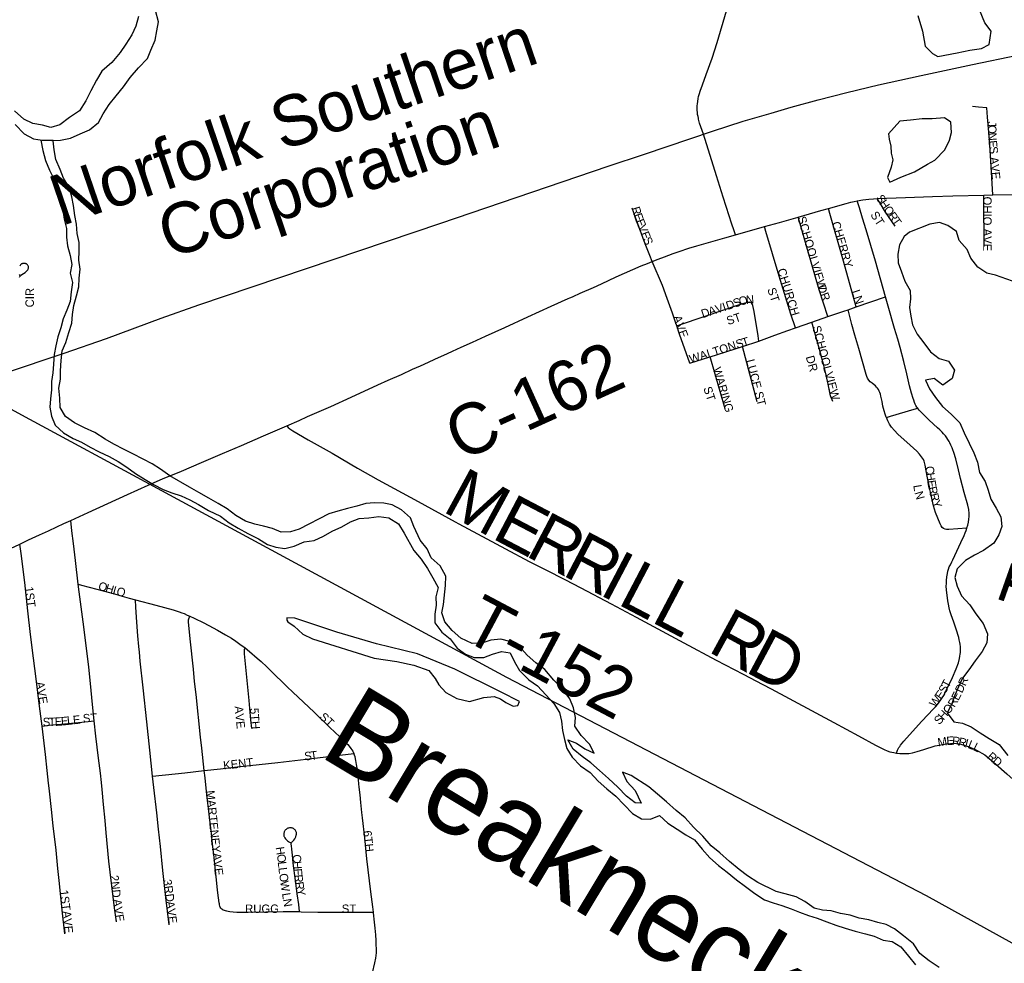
# Model space of a CAD drawing. Header units: feet. Extents: x 2113747 to 2516209, y 960708 to 1356798.
# Tile 77 of 206: x 2288369 to 2294195, y 1152063 to 1157646. Entities that reach past the tile are written whole.
import ezdxf

# ---------------------------------------------------------------- set-up
doc = ezdxf.new("R2010")
doc.units = ezdxf.units.FT
doc.header["$LTSCALE"] = 50
doc.header["$MEASUREMENT"] = 0
doc.linetypes.add('rr2', pattern=[0])
for name, color, linetype in [('0_Xref', 7, 'Continuous'), ('GM_X_City_Street', 251, 'Continuous'), ('GM_X_City_Street_Text', 251, 'Continuous'), ('GM_X_County_Road', 3, 'Continuous'), ('GM_X_County_Road_Text', 3, 'Continuous'), ('GM_X_Major_Lake', 5, 'Continuous'), ('GM_X_Major_River', 5, 'Continuous'), ('GM_X_Minor_Lake', 5, 'Continuous'), ('GM_X_Minor_River', 5, 'Continuous'), ('GM_X_Minor_River_Text', 5, 'Continuous'), ('GM_X_Rail_Line', 251, 'rr2'), ('GM_X_Rail_Line_Text', 251, 'Continuous'), ('GM_X_Township_Road', 4, 'Continuous'), ('GM_X_Township_Road_Text', 4, 'Continuous'), ('GM_X_Township_Subdivision', 4, 'Continuous'), ('GM_X_Township_Subdivision_Text', 4, 'Continuous')]:
    doc.layers.add(name, color=color, linetype=linetype)
doc.styles.add('Styledgn030', font='dgn030.shx')
doc.styles.add('Styledgn031', font='dgn031.shx')

# ---------------------------------------------------------------- blocks, each defined once
blk = doc.blocks.new('POR')
at = {"layer": 'GM_X_City_Street', "flags": 128}
for points in [[(2288368, 1156123.1), (2288370.2, 1156127.1), (2288372.2, 1156129.8), (2288374.3, 1156132.1), (2288381.6, 1156138.6), (2288400.8, 1156151.4), (2288411.1, 1156159.5), (2288414.7, 1156163.7), (2288417.1, 1156167.2), (2288418.7, 1156170.2), (2288419.7, 1156173.1), (2288420.3, 1156176), (2288420.8, 1156179.6), (2288420.1, 1156186.1), (2288419.1, 1156189.5), (2288417.8, 1156192.1), (2288415.9, 1156195.1), (2288414, 1156197.3), (2288411.2, 1156199.6), (2288408.7, 1156201.1), (2288405.7, 1156202.5), (2288402.6, 1156203.5), (2288397.3, 1156204.2), (2288392.8, 1156204.5), (2288389.4, 1156204.2), (2288386.3, 1156203.6), (2288383.1, 1156202.4), (2288380.3, 1156201.2), (2288377.6, 1156199.5), (2288375, 1156197.5), (2288372.7, 1156195.1), (2288370.8, 1156192.6), (2288368.8, 1156188.9)], [(2288366.4, 1156139.6), (2288369.8, 1156132.2)], [(2288369.4, 1154543.9), (2288420.4, 1154567.9)], [(2288103.7, 1154433.6), (2288133.4, 1154443.5), (2288213.2, 1154472.8), (2288288.1, 1154505.6), (2288369.4, 1154543.9)], [(2288465.5, 1153747), (2288449.8, 1153868), (2288433.3, 1154008.1), (2288417.5, 1154148), (2288398.8, 1154315.5), (2288378.4, 1154487.6), (2288369.4, 1154543.9)], [(2293556, 1153306.7), (2293563.4, 1153324.3), (2293567.1, 1153331.2), (2293571.3, 1153339), (2293575.7, 1153345.8), (2293580.8, 1153353.7), (2293600.2, 1153377.9), (2293633.6, 1153415.8), (2293706.9, 1153494.8), (2293776.5, 1153567.9), (2293787.3, 1153580.7), (2293799.5, 1153595.1), (2293809, 1153607.8), (2293818.8, 1153621.1), (2293825.6, 1153631.9), (2293836.1, 1153648.3), (2293842.6, 1153660.5), (2293851.4, 1153676.9), (2293887.9, 1153753.8), (2293909.4, 1153804.9), (2293922.7, 1153841.7), (2293929.6, 1153866.6), (2293932.1, 1153880.2), (2293934.3, 1153891.9), (2293935, 1153902.3), (2293935.8, 1153914.2), (2293935.4, 1153924.7), (2293934.9, 1153936.5), (2293933, 1153950.8), (2293931.5, 1153962), (2293928.1, 1153977.6), (2293925.4, 1153990.4), (2293910.8, 1154040.7), (2293896.9, 1154080.8), (2293880.3, 1154124.3), (2293872.8, 1154148.1), (2293868.1, 1154167.2), (2293864.4, 1154187.4), (2293860.9, 1154207.2), (2293852.7, 1154272.2), (2293851.6, 1154295.1), (2293852.4, 1154310.5)], [(2288486.5, 1153584.7), (2288465.5, 1153747)], [(2293556, 1153306.7), (2293577.3, 1153303.9), (2293596.3, 1153303.5), (2293612.6, 1153303.9), (2293629, 1153305.2), (2293651.1, 1153308.6), (2293679.1, 1153315.5), (2293719.2, 1153328.4), (2293785.9, 1153350.3), (2293852.2, 1153361.2), (2293900.4, 1153366), (2293937.3, 1153358.8), (2293986.3, 1153343.5), (2294030.5, 1153323.4), (2294080.3, 1153296.1), (2294143.7, 1153242.2), (2294208.8, 1153183.5), (2294285, 1153117.4)]]:
    blk.add_lwpolyline(points, dxfattribs=at)
at = {"layer": 'GM_X_County_Road', "flags": 128}
for points in [[(2292385.7, 1157058.3), (2292384.4, 1157063.2), (2292382.4, 1157074.2), (2292380.2, 1157086.2), (2292379, 1157098.4), (2292378, 1157109.5), (2292378.1, 1157123.2), (2292378.1, 1157136.2), (2292378.9, 1157148.8), (2292380.6, 1157162.8), (2292383.7, 1157179.6), (2292386.1, 1157192.3), (2292390.7, 1157208.8), (2292395, 1157224.2), (2292408.3, 1157261.5), (2292431.5, 1157321.6), (2292465.7, 1157418.9), (2292495, 1157511.7), (2292551.6, 1157699.8)], [(2292603.3, 1156374.3), (2292595.8, 1156396.5), (2292580.5, 1156442), (2292567.1, 1156485.1), (2292531.8, 1156596.7), (2292492, 1156721.8), (2292414.4, 1156968.9), (2292392.1, 1157034.3), (2292388.1, 1157049.4), (2292385.7, 1157058.3)], [(2293443.1, 1156587.8), (2293609.3, 1156594.7), (2293769.5, 1156600.9), (2293890.3, 1156604.8), (2294074, 1156607.9)], [(2294074, 1156607.9), (2294126.8, 1156609.4)], [(2294126.8, 1156609.4), (2294245.5, 1156612.7), (2294246, 1156612.7)], [(2293154.1, 1156530.1), (2293258.5, 1156559.1), (2293286.1, 1156566.1), (2293306.5, 1156570.8), (2293324.7, 1156575)], [(2293324.7, 1156575), (2293357.5, 1156580.8), (2293392.5, 1156584.7), (2293421.4, 1156587), (2293443.1, 1156587.8)], [(2292974.8, 1156478.5), (2293109.4, 1156517.4), (2293154.1, 1156530.1)], [(2292775.1, 1156421.8), (2292864.2, 1156446.4), (2292974.8, 1156478.5)], [(2292111.6, 1156216), (2292146.8, 1156230.1), (2292183.1, 1156243.9), (2292235.3, 1156263.2), (2292270.7, 1156275.6), (2292327.8, 1156293.9), (2292374.8, 1156308.6), (2292541.9, 1156356.5), (2292603.3, 1156374.3)], [(2292603.3, 1156374.3), (2292775.1, 1156421.8)], [(2289950, 1155242.5), (2290021.9, 1155275.5), (2290072.5, 1155297.7), (2290141.6, 1155327.8), (2290210.7, 1155357.6), (2290329.3, 1155413.1), (2290487, 1155485.5), (2290549.8, 1155513.3), (2290627.3, 1155547.9), (2290693.5, 1155577.9), (2290739.4, 1155598.9), (2290786.9, 1155620.2), (2290826.1, 1155637.4), (2290899.2, 1155671), (2290930.3, 1155685.3), (2290981.7, 1155709.2), (2291048.3, 1155739.3), (2291124.2, 1155773.4), (2291239.8, 1155824.4), (2291376.4, 1155888.5), (2291513.7, 1155951.4), (2291614.6, 1155996.8), (2291623.3, 1156000.6), (2291629, 1156002.9), (2291643.7, 1156009.3), (2291685.5, 1156027.6), (2291763.4, 1156061.2), (2291810.5, 1156083.9), (2291899, 1156125.2), (2292045.9, 1156189.2), (2292082.9, 1156204.6), (2292111.6, 1156216)], [(2288671.1, 1154683.4), (2288773.5, 1154730), (2289007.2, 1154837), (2289129.3, 1154892.1), (2289213.8, 1154929.2), (2289325.7, 1154975.2), (2289444.7, 1155025.4), (2289569.8, 1155079.7), (2289681.4, 1155127.1), (2289811.9, 1155183.2), (2289950, 1155242.5)], [(2288420.4, 1154567.9), (2288486.4, 1154598.8), (2288538.5, 1154622.7), (2288588.9, 1154645.8), (2288630.5, 1154664.8), (2288671.1, 1154683.4)]]:
    blk.add_lwpolyline(points, dxfattribs=at)
at = {"layer": 'GM_X_Major_Lake'}
blk.add_line((2293753.2, 1156437.5), (2293633.7, 1156388.5), dxfattribs=at)
at = {"layer": 'GM_X_Major_Lake', "flags": 128}
for points in [[(2294026.9, 1154130.8), (2294069.3, 1154073), (2294095.8, 1154013.1), (2294092.2, 1153959), (2294064.6, 1153908.8), (2294023.1, 1153852.4), (2293985.5, 1153800), (2293947.9, 1153749.6), (2293924.4, 1153699.4), (2293902.8, 1153649.2), (2293883.2, 1153598.9), (2293855.6, 1153544.7), (2293896, 1153490.9), (2293948, 1153483.3), (2293998.1, 1153461.7), (2294052.4, 1153426.1), (2294104.6, 1153392.4), (2294164.8, 1153356.9), (2294215.3, 1153293.2)], [(2294243.5, 1156098.9), (2294143.3, 1156134.2), (2294091.2, 1156145.8), (2294039, 1156181.4), (2293996.6, 1156235.1), (2293974.2, 1156287), (2293927.8, 1156340.7), (2293911.5, 1156392.7), (2293861.2, 1156428.3), (2293811.1, 1156445.9), (2293753.2, 1156437.5)], [(2293633.7, 1156388.5), (2293601.9, 1156364.2), (2293574.3, 1156313.9), (2293564.8, 1156259.8), (2293567.2, 1156207.8), (2293585.6, 1156153.8), (2293606, 1156099.9), (2293638.4, 1156044.1), (2293638.8, 1155994.1), (2293633.2, 1155943.9), (2293641.6, 1155891.9), (2293652, 1155840), (2293678.4, 1155786.1), (2293718.7, 1155734.4), (2293757.1, 1155680.6), (2293809.4, 1155640.9), (2293863.5, 1155625.4), (2293899.8, 1155573.6), (2293886.2, 1155523.4), (2293830.6, 1155484.9), (2293780.3, 1155522.6), (2293728.4, 1155514.1), (2293752.8, 1155462.3), (2293787.2, 1155410.5), (2293829.6, 1155356.8), (2293879.9, 1155313.1)], [(2293879.9, 1155313.1), (2293932.2, 1155261.4), (2293956.7, 1155201.5), (2293987.1, 1155141.7), (2294013.5, 1155083.8), (2294036, 1155027.9), (2294048.4, 1154968), (2294080.8, 1154914.1), (2294099.2, 1154862.2), (2294115.6, 1154810.3), (2294146, 1154756.5), (2294174.4, 1154704.6), (2294180.8, 1154648.6), (2294163.2, 1154598.4), (2294133.6, 1154548.1), (2294072, 1154505.6), (2294018.2, 1154477.1), (2293964.5, 1154446.7), (2293915, 1154396.2), (2293901.4, 1154346), (2293915.8, 1154294.1), (2293942.2, 1154238.2), (2293990.5, 1154184.5), (2294026.9, 1154130.8)]]:
    blk.add_lwpolyline(points, dxfattribs=at)
at = {"layer": 'GM_X_Major_River', "flags": 128}
for points in [[(2289071.5, 1157664.8), (2289056, 1157608.6), (2289032.4, 1157556.3), (2288996.8, 1157502), (2288963.3, 1157451.7), (2288913.8, 1157393.2), (2288854.2, 1157342.7), (2288822.6, 1157288.4), (2288789.2, 1157226), (2288759.7, 1157165.7), (2288722.1, 1157107.4), (2288664.5, 1157066.9), (2288606.9, 1157024.4), (2288553.1, 1157007.9)], [(2288341.1, 1157026.4), (2288395.5, 1156970.7), (2288449.7, 1156941.1), (2288501.7, 1156933.5), (2288555.6, 1156931.9), (2288609.6, 1156934.3), (2288669.5, 1156944.8), (2288727.2, 1156971.2), (2288781, 1156995.7), (2288834.6, 1157038.2), (2288862.2, 1157090.4), (2288897.7, 1157144.8), (2288939.3, 1157195.1), (2288982.8, 1157249.6), (2289022.4, 1157303.9), (2289071.9, 1157362.4), (2289125.4, 1157416.9), (2289145, 1157467.1), (2289170.5, 1157525.3), (2289180.1, 1157581.5), (2289189.7, 1157633.6), (2289173.1, 1157701.6)], [(2288553.1, 1157007.9), (2288503, 1157021.6), (2288446.9, 1157033.2), (2288392.8, 1157058.8), (2288338.5, 1157106.4)]]:
    blk.add_lwpolyline(points, dxfattribs=at)
at = {"layer": 'GM_X_Minor_Lake'}
for p, q in [((2293576.6, 1157046.9), (2293509.3, 1156970.2)), ((2290723.4, 1153894.8), (2290479.2, 1153952.9))]:
    blk.add_line(p, q, dxfattribs=at)
at = {"layer": 'GM_X_Minor_Lake', "flags": 128}
for points in [[(2293683.7, 1157670.4), (2293710.4, 1157578.5), (2293727.1, 1157490.6), (2293769.4, 1157446.8), (2293801.5, 1157429.1), (2293915.2, 1157450), (2293991, 1157466.6), (2294058.9, 1157475.1), (2294104.7, 1157499.5), (2294116.1, 1157577.7), (2294079.7, 1157627.5), (2294047.1, 1157705.3)], [(2293509.3, 1156970.2), (2293513.5, 1156940.2), (2293523.8, 1156898.3), (2293526.2, 1156856.2), (2293534.5, 1156818.2), (2293524.8, 1156774.1), (2293503.3, 1156711.9), (2293517.5, 1156686), (2293583.2, 1156714.5), (2293662.9, 1156747.2), (2293740.5, 1156791.8), (2293784.3, 1156816.2), (2293843.7, 1156876.7), (2293871.3, 1156933), (2293882.9, 1156979.1), (2293878.5, 1157039.2), (2293840.3, 1157064.9), (2293768.4, 1157060.4), (2293708.4, 1157059.9), (2293640.5, 1157051.4), (2293576.6, 1157046.9)], [(2290479.2, 1153952.9), (2290244.8, 1154023.2), (2289996.4, 1154105.4), (2289950.4, 1154107.1), (2289948.5, 1154093), (2289954.6, 1154083.1), (2289992.8, 1154057.3), (2290045.1, 1154009.6), (2290101.3, 1153982.1), (2290465.8, 1153868.7), (2290599.9, 1153849.7), (2290700, 1153826.5), (2290790.1, 1153795.1), (2290826.5, 1153747.4), (2290848.7, 1153711.5), (2290891.1, 1153665.8), (2290955.3, 1153630.2), (2291029.4, 1153612.8), (2291115.1, 1153635.4), (2291177, 1153641.9), (2291213.1, 1153628.2), (2291245.2, 1153606.4), (2291289.4, 1153584.7), (2291315.3, 1153588.9), (2291327.1, 1153613.1), (2291216.8, 1153668.3), (2290943.9, 1153804.3), (2290723.4, 1153894.8)]]:
    blk.add_lwpolyline(points, dxfattribs=at)
at = {"layer": 'GM_X_Minor_River'}
blk.add_line((2288567.6, 1156932.4), (2288493.9, 1156934.6), dxfattribs=at)
at = {"layer": 'GM_X_Minor_River', "flags": 128}
for points in [[(2288493.9, 1156934.6), (2288506.1, 1156873.4), (2288520.6, 1156813.5), (2288545, 1156755.6), (2288573.4, 1156701.7), (2288585.9, 1156641.8), (2288606.3, 1156581.8), (2288624.8, 1156521.9), (2288631.2, 1156465.9), (2288645.6, 1156411.9), (2288646, 1156359.9), (2288652.4, 1156307.9), (2288666.8, 1156251.9), (2288677.2, 1156197.9), (2288667.7, 1156145.8), (2288682.1, 1156091.8), (2288672.5, 1156035.7), (2288667, 1155979.6), (2288647.4, 1155927.3), (2288625.8, 1155877.1), (2288612.2, 1155822.9), (2288594.6, 1155770.7), (2288583.1, 1155716.6), (2288573.5, 1155664.4), (2288567.9, 1155608.3), (2288564.3, 1155556.2), (2288556.7, 1155506.1), (2288557.1, 1155456), (2288551.5, 1155403.9), (2288547.9, 1155353.8), (2288556.3, 1155299.8), (2288578.7, 1155247.9), (2288629, 1155202.3), (2288685.2, 1155168.7), (2288735.4, 1155147), (2288785.5, 1155117.4), (2288839.7, 1155089.8), (2288897.9, 1155062.2), (2288952.1, 1155032.6), (2289002.3, 1154998.9), (2289054.5, 1154961.2), (2289110.8, 1154925.6), (2289161, 1154896), (2289217.1, 1154866.4), (2289269.2, 1154846.8), (2289323.3, 1154829.1), (2289375.5, 1154805.5), (2289427.6, 1154777.9), (2289485.9, 1154742.3), (2289556.1, 1154708.8), (2289608.3, 1154669.1), (2289662.5, 1154637.5), (2289718.7, 1154605.9), (2289780.9, 1154574.4), (2289835.1, 1154540.7), (2289885.2, 1154525.1), (2289937.2, 1154517.5), (2289993.1, 1154531.9), (2290052.8, 1154556.4), (2290110.7, 1154564.9), (2290166.5, 1154591.3), (2290218.2, 1154619.8), (2290274, 1154646.2), (2290325.7, 1154674.7), (2290377.5, 1154695.1), (2290435.4, 1154699.6), (2290493.3, 1154706), (2290553.3, 1154698.5), (2290609.6, 1154662.9), (2290644, 1154609.1), (2290700.7, 1154505.4), (2290745.1, 1154453.6), (2290781.5, 1154399.8), (2290813.9, 1154344), (2290844.3, 1154286.2), (2290830.7, 1154232), (2290833.1, 1154182), (2290825.5, 1154129.8), (2290825.9, 1154077.8), (2290866.3, 1154022), (2290916.6, 1153982.4), (2290957, 1153928.6), (2291007.2, 1153892.9), (2291057.3, 1153873.3), (2291115.3, 1153871.8), (2291167.1, 1153892.2), (2291218.9, 1153908.6), (2291270.9, 1153901), (2291297.3, 1153847.1), (2291325.7, 1153795.3), (2291382.1, 1153739.6), (2291432.3, 1153704), (2291482.7, 1153652.3), (2291529, 1153600.6), (2291563.4, 1153546.8), (2291573.8, 1153494.8), (2291580.2, 1153440.8), (2291592.6, 1153386.8), (2291607, 1153334.9), (2291637.4, 1153283), (2291687.8, 1153231.4)], [(2290572.7, 1154776.7), (2290522.7, 1154786.3), (2290468.7, 1154787.9), (2290416.8, 1154783.5), (2290363, 1154767.1), (2290309.1, 1154754.7), (2290251.3, 1154738.2), (2290197.4, 1154721.8), (2290022.3, 1154632.3), (2289970.5, 1154615.9), (2289916.5, 1154613.4), (2289864.4, 1154635.1), (2289812.3, 1154648.7), (2289760.3, 1154662.3), (2289704.2, 1154679.9), (2289648, 1154713.5), (2289595.7, 1154753.1), (2289543.5, 1154782.8), (2289487.3, 1154814.4), (2289429.1, 1154848), (2289372.9, 1154879.6), (2289256.5, 1154946.8), (2289202.2, 1154986.4), (2289152, 1155018.1), (2289099.8, 1155045.7), (2289037.6, 1155077.3), (2288987.5, 1155102.9), (2288925.3, 1155134.5), (2288875.1, 1155164.1), (2288812.8, 1155203.7), (2288752.7, 1155231.3), (2288692.5, 1155260.8), (2288640.3, 1155298.5), (2288607.9, 1155352.3), (2288605.4, 1155406.4), (2288601, 1155466.4), (2288610.6, 1155518.5), (2288610.2, 1155568.6), (2288613.7, 1155630.7), (2288619.3, 1155686.8), (2288640.9, 1155737), (2288660.4, 1155795.3), (2288677.9, 1155851.5), (2288681.5, 1155901.6), (2288689.1, 1155955.7), (2288704.7, 1156011.9), (2288718.2, 1156066.1), (2288719.8, 1156116.1), (2288727.4, 1156170.2), (2288719, 1156224.2), (2288720.6, 1156276.3), (2288720.2, 1156328.4), (2288709.8, 1156380.4), (2288705.4, 1156436.4), (2288695, 1156488.4), (2288686.5, 1156546.4), (2288678.1, 1156598.4), (2288663.7, 1156652.4), (2288627.3, 1156708.1), (2288608.9, 1156760.1), (2288582.5, 1156819.9), (2288572.1, 1156875.9), (2288567.6, 1156930), (2288567.6, 1156932.4)], [(2293809.3, 1152038.4), (2293751, 1152078), (2293694.7, 1152121.6), (2293658.3, 1152177.4), (2293598, 1152224.9), (2293545.7, 1152266.6), (2293495.6, 1152292.2), (2293445.5, 1152303.9), (2293393.5, 1152319.5), (2293335.4, 1152331), (2293283.3, 1152348.6), (2293225.3, 1152358.2), (2293171.2, 1152373.8), (2293119.2, 1152377.4), (2293069.2, 1152389), (2293014.9, 1152428.6), (2292962.7, 1152456.3), (2292898.7, 1152473.8), (2292844.6, 1152487.4), (2292736.3, 1152540.6), (2292676, 1152580.2), (2292625.8, 1152617.9), (2292569.4, 1152665.5), (2292511.1, 1152717.1), (2292460.8, 1152758.8), (2292410.4, 1152814.4), (2292356, 1152868.1), (2292305.6, 1152923.8), (2292253.4, 1152967.4), (2292195, 1153019), (2292142.7, 1153064.7), (2292090.4, 1153106.3), (2291986, 1153173.6), (2291935.9, 1153193.2), (2291960.3, 1153139.4), (2292010.6, 1153085.7), (2292045.7, 1153010.1), (2292011.2, 1153011.6), (2291958.9, 1153051.2), (2291908.6, 1153104.9), (2291852.2, 1153156.5), (2291799.9, 1153204.2), (2291747.6, 1153249.9), (2291697.3, 1153287.5), (2291643, 1153329.1), (2291612.6, 1153385), (2291662.8, 1153365.3), (2291713, 1153331.7), (2291767.1, 1153306.1), (2291740.7, 1153359.9), (2291690.4, 1153411.6), (2291654, 1153465.4), (2291657.6, 1153517.5), (2291645.1, 1153575.5), (2291624.8, 1153627.4), (2291582.3, 1153685.1), (2291530, 1153738.8), (2291475.5, 1153802.4), (2291423.3, 1153840.1), (2291371, 1153885.8), (2291324.6, 1153939.5), (2291268.4, 1153967.1), (2291216.4, 1153980.7), (2291156.5, 1153974.2), (2291102.6, 1153957.8), (2291046.7, 1153955.3), (2290978.5, 1153986.8), (2290928.2, 1154032.5), (2290883.8, 1154084.2), (2290867.4, 1154136.2), (2290877, 1154186.3), (2290888.2, 1154298.5), (2290889.7, 1154354.6), (2290857.3, 1154414.4), (2290803, 1154462.1), (2290780.6, 1154516), (2290738.2, 1154567.7), (2290701.6, 1154647.6), (2290681.2, 1154699.5), (2290628.9, 1154747.1), (2290572.7, 1154776.7)], [(2291687.8, 1153231.4), (2291744, 1153191.8), (2291792.4, 1153140.1), (2291842.7, 1153094.4), (2291897, 1153052.8), (2291945.3, 1153001.1), (2291995.7, 1152949.4), (2292047.9, 1152917.8), (2292101.9, 1152916.2), (2292153.7, 1152936.6), (2292204, 1152892.9), (2292258.2, 1152857.3), (2292310.4, 1152823.7), (2292360.6, 1152794), (2292407, 1152738.3), (2292451.4, 1152686.6), (2292503.7, 1152640.9), (2292553.9, 1152601.3), (2292610.2, 1152557.7), (2292662.5, 1152518), (2292718.8, 1152476.4), (2292775, 1152438.8), (2292827.1, 1152421.2), (2292879.2, 1152405.6), (2292933.3, 1152386), (2292983.4, 1152366.3), (2293035.5, 1152346.7), (2293087.6, 1152329.1), (2293143.7, 1152307.5), (2293197.9, 1152287.9), (2293253.9, 1152270.3), (2293312, 1152252.7), (2293374.1, 1152237.2), (2293424.2, 1152223.6), (2293478.3, 1152200), (2293530.3, 1152192.4), (2293582.5, 1152160.7), (2293626.9, 1152105), (2293669.3, 1152053.3)]]:
    blk.add_lwpolyline(points, dxfattribs=at)
at = {"layer": 'GM_X_Rail_Line', "flags": 128}
for points in [[(2291851, 1156779.3), (2292064.8, 1156851.5), (2292467.7, 1156987.8), (2292648.9, 1157045.9), (2292816.1, 1157094.2), (2292933, 1157129.4), (2293094, 1157172.5), (2293263.8, 1157216.5), (2293450.3, 1157261.4), (2293702.8, 1157316.8), (2294006.7, 1157381.1), (2294271.9, 1157435.6), (2294564.9, 1157494.5), (2294694.2, 1157517.4), (2294814.7, 1157535), (2294943.1, 1157551.7), (2295070.7, 1157564.9), (2295199.1, 1157574.6), (2295354, 1157583.4), (2295551, 1157586), (2295786, 1157582.1)], [(2288042, 1155475.2), (2288285.5, 1155557.6), (2288631.1, 1155674.2), (2288882.6, 1155759.8), (2289205.2, 1155880.7), (2289428.4, 1155959.4), (2290860, 1156442.5), (2291851, 1156779.3)], [(2288068.7, 1155466.7), (2288248, 1155378.9), (2288426.7, 1155283.6), (2289135.6, 1154899.5)], [(2289135.6, 1154899.5), (2291249.4, 1153755.6), (2293732, 1152464.8), (2295741.1, 1151354.4), (2295965.6, 1151232.7), (2296216.5, 1151115.6), (2296447.6, 1151011.2), (2296697.3, 1150929.1), (2296949.7, 1150841.1), (2297228.5, 1150757.7), (2297477.3, 1150694.8), (2297806, 1150640.1), (2298106.3, 1150612.2), (2298406, 1150602.7), (2298733.2, 1150598.6), (2301536.3, 1150686.7), (2303731.4, 1150765.8), (2303957.2, 1150763.3), (2304151.1, 1150750.6), (2304382.5, 1150716), (2305983.8, 1150468.5), (2310414.3, 1149733.2), (2312076.6, 1149445.9), (2312488.6, 1149379.8), (2312712.3, 1149352.2)]]:
    blk.add_lwpolyline(points, dxfattribs=at)
at = {"layer": 'GM_X_Township_Road', "flags": 128}
for points in [[(2293491, 1156005.7), (2293432.7, 1156218.4), (2293377, 1156403.1), (2293355.9, 1156471.1), (2293337.2, 1156533.3), (2293324.7, 1156575)], [(2293682.3, 1155347.2), (2293677.4, 1155354.1), (2293672.1, 1155363), (2293667.9, 1155371.4), (2293664.1, 1155380.6), (2293659.1, 1155394.2), (2293655, 1155405.2), (2293644.9, 1155435.6), (2293634.2, 1155480.2), (2293618.4, 1155550.5), (2293601.1, 1155623.6), (2293578.7, 1155706.9), (2293564.6, 1155755.4), (2293545.7, 1155819.8), (2293507.5, 1155951), (2293491, 1156005.7)], [(2293972.6, 1154638.4), (2293972.8, 1154639), (2293978.1, 1154655.1), (2293982.3, 1154673), (2293985.5, 1154690.3), (2293986.3, 1154706.4), (2293986.3, 1154725.5), (2293983.8, 1154747.8), (2293978.2, 1154772.9), (2293956.8, 1154848.4), (2293936.4, 1154931.3), (2293923.7, 1154982.3), (2293907.2, 1155048.9), (2293896.2, 1155086.4), (2293891, 1155100.5), (2293886.1, 1155113.8), (2293879.2, 1155129.2), (2293872.8, 1155143.3), (2293868.4, 1155150.8), (2293861.5, 1155162.7), (2293854.1, 1155172.9), (2293846.4, 1155183.5), (2293835.7, 1155195.6), (2293827.1, 1155205.2), (2293812.8, 1155218.9), (2293798.8, 1155232.1), (2293750.7, 1155277), (2293699, 1155327.4), (2293690.5, 1155336.2), (2293684.2, 1155344.6), (2293682.3, 1155347.2)], [(2289950, 1155242.5), (2289958.3, 1155233.6), (2289967.1, 1155226.2), (2289985.6, 1155214), (2290075, 1155161), (2290217, 1155080.6), (2290367, 1154992.8), (2290490.1, 1154924.4), (2290726.3, 1154795.3), (2290945.4, 1154675.5)], [(2290945.4, 1154675.5), (2290967.4, 1154663.5), (2291243.4, 1154514.6), (2291382.9, 1154441.1), (2291482.3, 1154390.8), (2291593.6, 1154334.6), (2291689.6, 1154285.2), (2291868.6, 1154190.3), (2292016, 1154112.1), (2292145.1, 1154042.5), (2292297.9, 1153959.9), (2292490.5, 1153857.6), (2292650.2, 1153774.1), (2292765.7, 1153712), (2292814.6, 1153686.6), (2293186, 1153487.9)], [(2293889.2, 1154450.2), (2293937.7, 1154553.1), (2293956.8, 1154594.5), (2293962.8, 1154609.6), (2293968.7, 1154624.6), (2293972.6, 1154638.4)], [(2293852.4, 1154310.5), (2293853.3, 1154328.9), (2293854.3, 1154349.5), (2293857.6, 1154369), (2293861.1, 1154382.8), (2293864.1, 1154394.6), (2293869.2, 1154408.2), (2293875.6, 1154421.5), (2293883.5, 1154438.1), (2293889.2, 1154450.2)], [(2293186, 1153487.9), (2293332.1, 1153408.6), (2293433.4, 1153353.8), (2293483.6, 1153328.4), (2293501.7, 1153320.2), (2293517.6, 1153314.8), (2293529.8, 1153311.6), (2293541.1, 1153309.4), (2293556, 1153306.7)]]:
    blk.add_lwpolyline(points, dxfattribs=at)
at = {"layer": 'GM_X_Township_Subdivision', "flags": 128}
for points in [[(2294091.5, 1157125.2), (2294042, 1157128.3), (2294006.5, 1157133.4)], [(2294126.8, 1156609.4), (2294124.8, 1156643.8), (2294113.2, 1156843.8), (2294106.6, 1156935.4), (2294096, 1157070), (2294091.5, 1157125.2)], [(2294075, 1156304.8), (2294074.1, 1156579.6), (2294074, 1156607.9)], [(2293548.5, 1156425.1), (2293492.3, 1156507.8), (2293459.2, 1156561.2), (2293443.1, 1156587.8)], [(2292111.6, 1156216), (2292097.5, 1156251.7), (2292070.6, 1156319.9), (2292013.2, 1156477), (2291993.4, 1156532.1)], [(2293319.1, 1155948), (2293242.7, 1156217.5), (2293162.6, 1156500.3), (2293154.1, 1156530.1)], [(2293151.4, 1155889.7), (2293099.8, 1156048.1), (2293035, 1156273.5), (2292982.3, 1156453), (2292974.8, 1156478.5)], [(2292959.4, 1155823), (2292932.3, 1155904.1), (2292862.5, 1156129), (2292783.6, 1156392.2), (2292775.1, 1156421.8)], [(2292256.1, 1155835.2), (2292248.8, 1155856.3), (2292230.8, 1155909.1), (2292200.1, 1155995.8), (2292171.3, 1156072.8), (2292111.6, 1156216)], [(2292256.1, 1155835.2), (2292284.2, 1155845.2), (2292535, 1155929.2), (2292609.3, 1155954.5), (2292646.8, 1155966.4), (2292674.9, 1155974.2), (2292689.4, 1155975.9)], [(2292743, 1155745.2), (2292738.1, 1155774.9), (2292714.2, 1155919.4), (2292707.2, 1155954.5), (2292705, 1155961.6), (2292700.9, 1155967.8), (2292695.3, 1155973.1), (2292689.4, 1155975.9)], [(2293319.1, 1155948), (2293491, 1156005.7)], [(2293151.4, 1155889.7), (2293244.9, 1155922.2), (2293270.1, 1155930.5)], [(2293270.1, 1155930.5), (2293319.1, 1155948)], [(2293497.4, 1155292.6), (2293496.5, 1155294.9), (2293490.6, 1155312.4), (2293484.1, 1155331.7), (2293480.6, 1155345.3), (2293476.8, 1155359.8), (2293471.8, 1155387.8), (2293464.6, 1155419.8), (2293461.3, 1155430), (2293457.5, 1155441.5), (2293454.6, 1155449.3), (2293449.9, 1155457.7), (2293443.5, 1155467.1), (2293438.3, 1155472.9), (2293432.5, 1155479.3), (2293424.7, 1155486.1), (2293412, 1155496.1), (2293401, 1155504.5), (2293392.8, 1155513.5), (2293385.8, 1155524.5), (2293380.6, 1155535), (2293376.6, 1155546.8), (2293333, 1155701.1), (2293310.2, 1155779.3), (2293293, 1155843), (2293276.5, 1155905.9), (2293270.1, 1155930.5)], [(2292959.4, 1155823), (2293054.9, 1155856.2)], [(2293054.9, 1155856.2), (2293151.4, 1155889.7)], [(2293180.5, 1155387.3), (2293175.8, 1155398), (2293169.7, 1155411.6), (2293166.4, 1155420.1), (2293163.6, 1155431.4), (2293152.9, 1155490.2), (2293137.6, 1155560.7), (2293127.7, 1155600.1), (2293095, 1155716.3), (2293054.9, 1155856.2)], [(2292333.1, 1155614.8), (2292273.3, 1155785.5), (2292256.1, 1155835.2)], [(2292837.1, 1155779.7), (2292914.4, 1155807.3), (2292959.4, 1155823)], [(2292645.8, 1155713.6), (2292743, 1155745.2)], [(2292743, 1155745.2), (2292837.1, 1155779.7)], [(2292453.3, 1155651.7), (2292645.8, 1155713.6)], [(2292732.1, 1155385.8), (2292645.8, 1155713.6)], [(2292333.1, 1155614.8), (2292453.1, 1155651.6), (2292453.3, 1155651.7)], [(2292542.8, 1155342.9), (2292453.3, 1155651.7)], [(2293497.4, 1155292.6), (2293522.1, 1155299.9), (2293661.9, 1155341.2), (2293682.3, 1155347.2)], [(2293788.5, 1154729.5), (2293776.5, 1154769.9), (2293757.1, 1154851.2), (2293754.2, 1154866.4), (2293752, 1154881.4), (2293746.5, 1154904.1), (2293743, 1154925.6), (2293738.7, 1154945.8), (2293732.9, 1154977.3), (2293727.1, 1155010.9), (2293723.3, 1155025.6), (2293719.8, 1155034.1), (2293715.8, 1155043.7), (2293710.5, 1155052.3), (2293705.4, 1155060.6), (2293693.1, 1155076.2), (2293677.5, 1155093), (2293638.5, 1155128.1), (2293565.2, 1155193.7), (2293544.6, 1155214.8), (2293528.1, 1155235), (2293515.8, 1155253.6), (2293509.7, 1155264.3), (2293505.2, 1155273.8), (2293497.4, 1155292.6)], [(2288715.5, 1154306.4), (2288698.9, 1154447.1), (2288687.1, 1154548), (2288678.2, 1154622.9), (2288671.1, 1154683.4)], [(2293972.6, 1154638.4), (2293920.3, 1154633.6), (2293866.4, 1154628.9), (2293853.5, 1154629.4), (2293844.1, 1154631.5), (2293835.7, 1154635.2), (2293827.3, 1154642.5), (2293820.5, 1154652), (2293814.2, 1154663.6), (2293788.5, 1154729.5)], [(2288715.5, 1154306.4), (2288734.7, 1154301.2), (2288825, 1154276.8), (2288930.4, 1154248.6), (2288975.8, 1154235.9), (2289017.3, 1154224.4), (2289054.9, 1154214)], [(2288809.3, 1153497.2), (2288797.9, 1153613.8), (2288789.8, 1153698), (2288777.2, 1153815.5), (2288757.2, 1153991.7), (2288744.2, 1154082.6), (2288720.8, 1154261.1), (2288715.5, 1154306.4)], [(2289054.9, 1154214), (2289173.4, 1154183.1), (2289277, 1154154.1), (2289300.4, 1154146.8), (2289312.2, 1154142.8), (2289328.2, 1154137), (2289341.2, 1154132), (2289360.6, 1154123.8), (2289375, 1154117.4)], [(2289154.6, 1153169.7), (2289138.9, 1153324.9), (2289121.6, 1153491.2), (2289098.7, 1153693.2), (2289082.6, 1153850.1), (2289077, 1153903.2), (2289073.3, 1153938), (2289067.8, 1154000.1), (2289062.4, 1154081.8), (2289056.7, 1154170.5), (2289054.9, 1154214)], [(2289461, 1153202.9), (2289446.1, 1153336.4), (2289438.3, 1153401.7), (2289413.2, 1153653), (2289403.9, 1153730.3), (2289396.3, 1153803.1), (2289378, 1153983.2), (2289368.5, 1154084.1), (2289368.3, 1154090.9), (2289368.5, 1154095.8), (2289369.6, 1154101.2), (2289375, 1154117.4)], [(2289375, 1154117.4), (2289401.3, 1154105.8), (2289458.8, 1154077.6), (2289514.5, 1154048.2), (2289540, 1154034.1), (2289587.2, 1154007.4), (2289621.6, 1153985.9), (2289647, 1153969.5), (2289671.9, 1153951.9), (2289702.3, 1153928.9)], [(2289741.7, 1153453.3), (2289737.3, 1153502.7), (2289731.4, 1153570.7), (2289727.1, 1153618.9), (2289699.2, 1153894.7), (2289698.8, 1153911.3), (2289699.6, 1153919.7), (2289702.3, 1153928.9)], [(2289702.3, 1153928.9), (2289729.1, 1153907.3), (2289774.5, 1153868.8), (2289797.6, 1153848.2), (2289830.6, 1153817.9), (2289853.7, 1153795.8), (2289951.5, 1153699.7)], [(2289951.5, 1153699.7), (2289985.2, 1153666.6), (2290111.7, 1153548.4), (2290203.4, 1153458), (2290263.8, 1153402.6), (2290280, 1153387.4), (2290299.5, 1153368), (2290309.6, 1153357.1), (2290318.2, 1153347), (2290328.9, 1153333.7), (2290339, 1153317.9), (2290346.8, 1153303.5)], [(2288501.2, 1153467.1), (2288486.5, 1153584.7)], [(2288501.2, 1153467.1), (2288543.1, 1153471.2), (2288611.5, 1153477.8), (2288736.4, 1153490), (2288809.3, 1153497.2)], [(2288543.1, 1153098.4), (2288539.8, 1153128), (2288531.8, 1153203.1), (2288521.4, 1153298.5), (2288501.2, 1153467.1)], [(2288852.3, 1153133.7), (2288846, 1153187.4), (2288835.5, 1153276), (2288820, 1153406.4), (2288809.3, 1153497.2)], [(2289461, 1153202.9), (2289557.7, 1153213.6), (2289656.3, 1153225.7), (2289729.9, 1153234), (2289896.6, 1153251.3), (2290097.2, 1153274.5), (2290346.8, 1153303.5)], [(2290410.8, 1152804.6), (2290397.6, 1152924.4), (2290394.1, 1152956.2), (2290387.7, 1153014.7), (2290382.7, 1153060.6), (2290377.9, 1153104.6), (2290375.7, 1153125.1), (2290373.1, 1153148.6), (2290371.5, 1153161.9), (2290369, 1153183.1), (2290366.9, 1153200.2), (2290364.8, 1153217.3), (2290362.1, 1153238.8), (2290358.2, 1153263.5), (2290352.9, 1153285.5), (2290349.9, 1153294.4), (2290346.8, 1153303.5)], [(2289154.6, 1153169.7), (2289288, 1153184.1), (2289346.7, 1153190.3), (2289461, 1153202.9)], [(2289252.5, 1152290.5), (2289234.3, 1152453.1), (2289216.4, 1152612.9), (2289201.3, 1152754.4), (2289190, 1152857.6), (2289179.4, 1152953.9), (2289162, 1153103.3), (2289154.6, 1153169.7)], [(2289571.3, 1152380), (2289564.8, 1152383.7), (2289559.3, 1152388.9), (2289555.3, 1152395), (2289552.9, 1152401.4), (2289551.4, 1152408), (2289550.6, 1152414.8), (2289549.1, 1152421.1), (2289545.4, 1152450.2), (2289540.2, 1152495.6), (2289533, 1152557.5), (2289526.9, 1152613), (2289518.9, 1152688.2), (2289509.9, 1152769.7), (2289501, 1152847.9), (2289496.6, 1152893.6), (2289486.5, 1152978.2), (2289480.6, 1153026.9), (2289476.9, 1153059.3), (2289465.8, 1153160.3), (2289461, 1153202.9)], [(2288941, 1152309.3), (2288930.7, 1152390.6), (2288896.9, 1152666.9), (2288879.8, 1152835.9), (2288873.8, 1152907.8), (2288865.4, 1153002.7), (2288856.3, 1153090.8), (2288852.3, 1153133.7)], [(2288559.3, 1152952.4), (2288559, 1152955.2), (2288543.1, 1153098.4)], [(2288636.5, 1152237.4), (2288623.1, 1152359.4), (2288602.9, 1152552), (2288595.3, 1152624.4), (2288584.3, 1152731.6), (2288567.8, 1152876.3), (2288559.3, 1152952.4)], [(2290025.2, 1152368.6), (2290019.6, 1152411.1), (2290011.5, 1152473.8), (2290001.2, 1152552.9), (2289987.9, 1152656.1), (2289982.6, 1152703.8), (2289978.8, 1152738), (2289976.4, 1152758.7), (2289975.5, 1152767.6), (2289975.5, 1152772.6), (2289976.9, 1152776.6), (2289979.2, 1152780.2), (2289982.5, 1152783.5), (2289987.3, 1152787.8), (2289989.4, 1152789.9), (2289991.5, 1152792.5), (2289996.5, 1152800.2), (2290001.9, 1152811.4), (2290004.8, 1152820.4), (2290006.1, 1152826.7), (2290006.6, 1152830.1), (2290006.6, 1152833.7), (2290006, 1152837.9), (2290004.6, 1152841.4), (2290003, 1152844.9), (2290000.9, 1152848.5), (2289998.5, 1152851.8), (2289995.4, 1152854.9), (2289992.3, 1152857.5), (2289988.8, 1152859.8), (2289985, 1152861.7), (2289981.2, 1152863), (2289976.9, 1152864.1), (2289972.7, 1152864.7), (2289968.4, 1152864.6), (2289964.3, 1152864), (2289960, 1152863.1), (2289956, 1152861.9), (2289952, 1152859.8), (2289948.4, 1152857.5), (2289944.9, 1152854.9), (2289942.1, 1152852.6), (2289939.8, 1152850.5), (2289937.7, 1152847.6), (2289936.2, 1152845.1), (2289934.3, 1152841.1), (2289932.8, 1152837.2), (2289931.8, 1152832.7), (2289931.2, 1152828.3), (2289931.1, 1152824.1), (2289931.3, 1152820), (2289932.4, 1152815.8), (2289933.4, 1152812.4), (2289934.8, 1152809.8), (2289937.8, 1152804.8), (2289941.6, 1152799.8), (2289945.7, 1152794.8), (2289948.9, 1152791.5), (2289952.8, 1152788.4), (2289959.1, 1152783.6), (2289961.9, 1152781.8), (2289964.6, 1152780.2), (2289970.9, 1152777.5)], [(2290462, 1152364.7), (2290458.2, 1152397.2), (2290447, 1152485), (2290423.5, 1152680.5), (2290410.8, 1152804.6)], [(2289571.3, 1152380), (2289592, 1152372.6), (2289611.5, 1152368.7), (2289631.1, 1152366.7), (2289653.7, 1152365.1), (2289676.7, 1152364.7), (2289721, 1152365.5), (2289926.9, 1152369.1), (2290025.2, 1152368.6)], [(2290025.2, 1152368.6), (2290035.1, 1152368.5), (2290133.5, 1152366.3), (2290274.7, 1152365.5), (2290412.3, 1152364.9), (2290462, 1152364.7)], [(2290532, 1151262), (2290512.9, 1151421.5), (2290503.6, 1151496.3), (2290482.5, 1151658.9), (2290458.6, 1151860.9), (2290451.4, 1151948.9), (2290451.9, 1151977.7), (2290455.7, 1152006.2), (2290469.9, 1152066), (2290475.6, 1152094), (2290477.9, 1152109.9), (2290479.2, 1152124.3), (2290479.7, 1152138.7), (2290479.6, 1152153.1), (2290478.9, 1152169.3), (2290477.4, 1152198.1), (2290475.2, 1152232.1), (2290472.3, 1152270.1), (2290468.5, 1152306.4), (2290462.4, 1152361.7), (2290462, 1152364.7)]]:
    blk.add_lwpolyline(points, dxfattribs=at)
at = {"layer": 'GM_X_City_Street_Text', "char_height": 50, "attachment_point": 7, "line_spacing_factor": 0.8, "style": 'Styledgn030'}
for s, insert, rotation in [('{\\Fdgn000|c0;\\C256;CIR}', (2288453.7, 1155944.2), 90), ('{\\Fdgn000|c0;\\C256;1ST}', (2288397.6, 1154288.9), 277.4371), ('{\\Fdgn000|c0;\\C256;R}', (2293964.6, 1153700), 66.44121), ('{\\Fdgn000|c0;\\C256;AVE}', (2288463.6, 1153725.4), 279.78468), ('{\\Fdgn000|c0;\\C256;S}', (2293846, 1153655), 60.69632), ('{\\Fdgn000|c0;\\C256;T}', (2293864.8, 1153688.5), 63.32465), ('{\\Fdgn000|c0;\\C256;D}', (2293944.9, 1153658.2), 64.66463), ('{\\Fdgn000|c0;\\C256;W}', (2293787.1, 1153572.9), 53.75881), ('{\\Fdgn000|c0;\\C256;E}', (2293821.5, 1153619.9), 54.58102), ('{\\Fdgn000|c0;\\C256;R}', (2293898.7, 1153574.1), 58.1704), ('{\\Fdgn000|c0;\\C256;E}', (2293922.8, 1153613.4), 63.43623), ('{\\Fdgn000|c0;\\C256;O}', (2293865.7, 1153532.6), 50.89589), ('{\\Fdgn000|c0;\\C256;S}', (2293810.7, 1153470.5), 47.80164), ('{\\Fdgn000|c0;\\C256;H}', (2293835.3, 1153497.6), 48.9566), ('{\\Fdgn000|c0;\\C256;M}', (2293804.3, 1153345), 9.45933), ('{\\Fdgn000|c0;\\C256;E}', (2293853.9, 1153353.3), 4.51184), ('{\\Fdgn000|c0;\\C256;R}', (2293883.3, 1153356.2), 353.64908), ('{\\Fdgn000|c0;\\C256;R}', (2293919, 1153352.5), 346.39375), ('{\\Fdgn000|c0;\\C256;I}', (2293956.8, 1153343.4), 344.92502), ('{\\Fdgn000|c0;\\C256;L}', (2293974.7, 1153338.7), 338.27978), ('{\\Fdgn000|c0;\\C256;L}', (2294005.7, 1153326.4), 334.68111), ('{\\Fdgn000|c0;\\C256;R}', (2294088.7, 1153280.8), 318.02362), ('{\\Fdgn000|c0;\\C256;D}', (2294119.9, 1153252.8), 319.95826)]:
    blk.add_mtext(s, dxfattribs=dict(at, insert=insert, rotation=rotation))
at = {"layer": 'GM_X_County_Road_Text', "insert": (2290978.5, 1155026.9), "char_height": 300, "attachment_point": 7, "rotation": 24.35303, "line_spacing_factor": 0.8, "style": 'Styledgn030'}
blk.add_mtext('{\\Fdgn000|c0;\\C256;C-162}', dxfattribs=at)
at = {"layer": 'GM_X_Minor_River_Text', "insert": (2290126.2, 1153290.3), "char_height": 500.227, "attachment_point": 7, "rotation": 328.97393, "line_spacing_factor": 0.8, "style": 'Styledgn031'}
blk.add_mtext('{\\Fdgn000|c0;\\C256;Breakneck}', dxfattribs=at)
at = {"layer": 'GM_X_Rail_Line_Text', "char_height": 299, "attachment_point": 7, "line_spacing_factor": 0.8, "style": 'Styledgn030'}
for s, insert, rotation in [('{\\Fdgn000|c0;\\C256;Norfolk Southern}', (2288616.2, 1156420.4), 18.87513), ('{\\Fdgn000|c0;\\C256;Corporation}', (2289282.1, 1156144.1), 18.80639)]:
    blk.add_mtext(s, dxfattribs=dict(at, insert=insert, rotation=rotation))
at = {"layer": 'GM_X_Township_Road_Text', "char_height": 300, "attachment_point": 7, "line_spacing_factor": 0.8, "style": 'Styledgn030'}
for s, insert, rotation in [('{\\Fdgn000|c0;\\C256;M}', (2290862.4, 1154740.9), 331.42278), ('{\\Fdgn000|c0;\\C256;E}', (2291154.1, 1154582.1), 332.31001), ('{\\Fdgn000|c0;\\C256;R}', (2291352.9, 1154477.8), 332.32255), ('{\\Fdgn000|c0;\\C256;R}', (2291571.1, 1154363.4), 332.31781), ('{\\Fdgn000|c0;\\C256;I}', (2291789.3, 1154248.9), 332.32694), ('{\\Fdgn000|c0;\\C256;L}', (2291898.4, 1154191.6), 332.31751), ('{\\Fdgn000|c0;\\C256;T}', (2294439.8, 1154107.9), 70.51337), ('{\\Fdgn000|c0;\\C256;L}', (2292097.1, 1154087.4), 332.31751), ('{\\Fdgn000|c0;\\C256;T-152}', (2290971.4, 1153985.1), 332.02611), ('{\\Fdgn000|c0;\\C256;R}', (2292433.5, 1153911.7), 331.39764), ('{\\Fdgn000|c0;\\C256;D}', (2292653.5, 1153791.7), 331.96233)]:
    blk.add_mtext(s, dxfattribs=dict(at, insert=insert, rotation=rotation))
at = {"layer": 'GM_X_Township_Subdivision_Text', "char_height": 50, "attachment_point": 7, "line_spacing_factor": 0.8, "style": 'Styledgn030'}
for s, insert, rotation in [('{\\Fdgn000|c0;\\C256;J}', (2294095.5, 1157043.9), 272.36048), ('{\\Fdgn000|c0;\\C256;O}', (2294096.4, 1157021.9), 272.33955), ('{\\Fdgn000|c0;\\C256;N}', (2294098.2, 1156977.2), 272.95889), ('{\\Fdgn000|c0;\\C256;E}', (2294100.8, 1156929.9), 275.65786), ('{\\Fdgn000|c0;\\C256;S}', (2294104.3, 1156894.1), 276.29629), ('{\\Fdgn000|c0;\\C256;AVE}', (2294108.7, 1156832.3), 275.90229), ('{\\Fdgn000|c0;\\C256;S}', (2293432.3, 1156591.5), 302.53825), ('{\\Fdgn000|c0;\\C256;H}', (2293452.4, 1156560), 304.23028), ('{\\Fdgn000|c0;\\C256;OHIO AVE}', (2294069.1, 1156599.8), 270), ('{\\Fdgn000|c0;\\C256;R}', (2291988.2, 1156531.7), 287.23666), ('{\\Fdgn000|c0;\\C256;E}', (2292000.7, 1156491.5), 289.24404), ('{\\Fdgn000|c0;\\C256;ST}', (2293399.5, 1156492.3), 302.73207), ('{\\Fdgn000|c0;\\C256;O}', (2293477.7, 1156522.9), 304.97114), ('{\\Fdgn000|c0;\\C256;R}', (2293502.9, 1156486.8), 304.97757), ('{\\Fdgn000|c0;\\C256;E}', (2292013.3, 1156455.7), 291.43089), ('{\\Fdgn000|c0;\\C256;V}', (2292026.2, 1156422.8), 291.55854), ('{\\Fdgn000|c0;\\C256;SCHOOLVIEW}', (2292969.4, 1156474.5), 286.28249), ('{\\Fdgn000|c0;\\C256;CHERRY}', (2293171.8, 1156443.8), 286.50671), ('{\\Fdgn000|c0;\\C256;T}', (2293525.6, 1156454.4), 304.99883), ('{\\Fdgn000|c0;\\C256;E}', (2292042.4, 1156381.9), 291.53764), ('{\\Fdgn000|c0;\\C256;S}', (2292055.3, 1156349.2), 291.53764), ('{\\Fdgn000|c0;\\C256;CHURCH}', (2292850.6, 1156166.5), 287.17419), ('{\\Fdgn000|c0;\\C256;ST}', (2292791.1, 1156051.2), 288.42622), ('{\\Fdgn000|c0;\\C256;D}', (2293088.8, 1156067.4), 287.39835), ('{\\Fdgn000|c0;\\C256;R}', (2293103.6, 1156020.6), 291.50647), ('{\\Fdgn000|c0;\\C256;LN}', (2293290.6, 1156038.8), 288.43496), ('{\\Fdgn000|c0;\\C256;V}', (2292494.4, 1155907.6), 18.0686), ('{\\Fdgn000|c0;\\C256;I}', (2292536.2, 1155921.2), 18.04782), ('{\\Fdgn000|c0;\\C256;D}', (2292557.2, 1155928.1), 18.09222), ('{\\Fdgn000|c0;\\C256;S}', (2292599, 1155941.7), 18.08079), ('{\\Fdgn000|c0;\\C256;O}', (2292631.9, 1155952.5), 16.81021), ('{\\Fdgn000|c0;\\C256;N}', (2292667.8, 1155964), 4.74912), ('{\\Fdgn000|c0;\\C256;D}', (2292410.7, 1155880.3), 18.0686), ('{\\Fdgn000|c0;\\C256;A}', (2292452.6, 1155893.9), 18.08546), ('{\\Fdgn000|c0;\\C256;ST}', (2292561.2, 1155838.3), 18.43932), ('{\\Fdgn000|c0;\\C256;A}', (2292234.8, 1155888.6), 286.18854), ('{\\Fdgn000|c0;\\C256;V}', (2292248.7, 1155841.5), 290.28731), ('{\\Fdgn000|c0;\\C256;E}', (2292264.2, 1155799.6), 290.86865), ('{\\Fdgn000|c0;\\C256;SCHOOLVIEW}', (2293057.3, 1155828.3), 284.9275), ('{\\Fdgn000|c0;\\C256;WALTON}', (2292340.3, 1155611.9), 17.52722), ('{\\Fdgn000|c0;\\C256;S}', (2292613.1, 1155699.9), 14.86454), ('{\\Fdgn000|c0;\\C256;T}', (2292650.6, 1155709.9), 17.78995), ('{\\Fdgn000|c0;\\C256;LUCE ST}', (2292665.7, 1155630.1), 284.53516), ('{\\Fdgn000|c0;\\C256;DR}', (2293019.4, 1155651.2), 285.526), ('{\\Fdgn000|c0;\\C256;WARING}', (2292467.8, 1155581.4), 286.50671), ('{\\Fdgn000|c0;\\C256;ST}', (2292412.6, 1155466), 288.43933), ('{\\Fdgn000|c0;\\C256;C}', (2293725.9, 1155001.6), 278.21254), ('{\\Fdgn000|c0;\\C256;H}', (2293731.6, 1154962.4), 278.20119), ('{\\Fdgn000|c0;\\C256;E}', (2293738, 1154918), 278.86599), ('{\\Fdgn000|c0;\\C256;L}', (2293655.3, 1154890.5), 279.88454), ('{\\Fdgn000|c0;\\C256;R}', (2293744.2, 1154879), 282.37417), ('{\\Fdgn000|c0;\\C256;N}', (2293663.1, 1154848.2), 286.23096), ('{\\Fdgn000|c0;\\C256;R}', (2293753.4, 1154837.6), 284.64706), ('{\\Fdgn000|c0;\\C256;Y}', (2293765.4, 1154792.9), 290.04484), ('{\\Fdgn000|c0;\\C256;O}', (2288829.3, 1154274.3), 343.09976), ('{\\Fdgn000|c0;\\C256;H}', (2288871.5, 1154261.4), 343.1327), ('{\\Fdgn000|c0;\\C256;I}', (2288915, 1154248.3), 344.31067), ('{\\Fdgn000|c0;\\C256;O}', (2288937.7, 1154241.9), 345.62598), ('{\\Fdgn000|c0;\\C256;A}', (2289640.4, 1153583.6), 274.37524), ('{\\Fdgn000|c0;\\C256;S}', (2288506.1, 1153464.4), 2.45988), ('{\\Fdgn000|c0;\\C256;T}', (2288541.3, 1153465.9), 2.43258), ('{\\Fdgn000|c0;\\C256;E}', (2288577.4, 1153467.4), 3.17966), ('{\\Fdgn000|c0;\\C256;E}', (2288615.6, 1153469.6), 5.68288), ('{\\Fdgn000|c0;\\C256;L}', (2288651.4, 1153473.2), 6.29628), ('{\\Fdgn000|c0;\\C256;E}', (2288686.5, 1153477), 6.34631), ('{\\Fdgn000|c0;\\C256;ST}', (2288743.9, 1153486.4), 3.82665), ('{\\Fdgn000|c0;\\C256;V}', (2289644, 1153537.3), 276.30128), ('{\\Fdgn000|c0;\\C256;5TH}', (2289730.7, 1153572.1), 274.57115), ('{\\Fdgn000|c0;\\C256;ST}', (2290137.8, 1153514.6), 317.49781), ('{\\Fdgn000|c0;\\C256;E}', (2289648.8, 1153493.3), 276.55939), ('{\\Fdgn000|c0;\\C256;S}', (2290055.4, 1153262), 5.99328), ('{\\Fdgn000|c0;\\C256;T}', (2290092.2, 1153265.9), 7.37384), ('{\\Fdgn000|c0;\\C256;KENT}', (2289575.7, 1153209.2), 6.17223), ('{\\Fdgn000|c0;\\C256;MARTENEY}', (2289471.1, 1153083.5), 275.78084), ('{\\Fdgn000|c0;\\C256;6TH}', (2290399.6, 1152845.3), 276.84209), ('{\\Fdgn000|c0;\\C256;A}', (2289510.7, 1152713.9), 275.16476), ('{\\Fdgn000|c0;\\C256;H}', (2289883.3, 1152749), 278.4454), ('{\\Fdgn000|c0;\\C256;O}', (2289889.7, 1152706), 277.38525), ('{\\Fdgn000|c0;\\C256;C}', (2289981.5, 1152705.2), 274.95924), ('{\\Fdgn000|c0;\\C256;V}', (2289514.7, 1152670.1), 275.14224), ('{\\Fdgn000|c0;\\C256;L}', (2289895.3, 1152662.8), 276.62685), ('{\\Fdgn000|c0;\\C256;H}', (2289984.9, 1152665.8), 274.94514), ('{\\Fdgn000|c0;\\C256;2ND}', (2288903.6, 1152581.9), 276.33665), ('{\\Fdgn000|c0;\\C256;E}', (2289519, 1152623.3), 277.57386), ('{\\Fdgn000|c0;\\C256;L}', (2289899.4, 1152627.9), 276.57256), ('{\\Fdgn000|c0;\\C256;O}', (2289903.6, 1152591.9), 277.39346), ('{\\Fdgn000|c0;\\C256;E}', (2289988.7, 1152621.9), 274.93192), ('{\\Fdgn000|c0;\\C256;R}', (2289992, 1152585.1), 276.37507), ('{\\Fdgn000|c0;\\C256;3RD}', (2289216, 1152555.2), 278.74112), ('{\\Fdgn000|c0;\\C256;W}', (2289909.4, 1152546.7), 278.67117), ('{\\Fdgn000|c0;\\C256;R}', (2289997, 1152541.1), 280.19388), ('{\\Fdgn000|c0;\\C256;1ST}', (2288604.4, 1152493.7), 277.42654), ('{\\Fdgn000|c0;\\C256;L}', (2289920.4, 1152475.9), 279.61852), ('{\\Fdgn000|c0;\\C256;Y}', (2290004.2, 1152501.4), 280.77641), ('{\\Fdgn000|c0;\\C256;A}', (2288921.1, 1152441), 275.31911), ('{\\Fdgn000|c0;\\C256;AVE}', (2289233.6, 1152427.7), 277.85561), ('{\\Fdgn000|c0;\\C256;RUGG}', (2289702.6, 1152360), 0.00001), ('{\\Fdgn000|c0;\\C256;N}', (2289926.3, 1152441.1), 279.72977), ('{\\Fdgn000|c0;\\C256;ST}', (2290274.6, 1152360), 0.00001), ('{\\Fdgn000|c0;\\C256;AVE}', (2288621.9, 1152370.7), 275.90975), ('{\\Fdgn000|c0;\\C256;V}', (2288925.7, 1152393), 278.71859), ('{\\Fdgn000|c0;\\C256;E}', (2288932.7, 1152348), 279.98335)]:
    blk.add_mtext(s, dxfattribs=dict(at, insert=insert, rotation=rotation))

msp = doc.modelspace()

# ---------------------------------------------------------------- block references
at = {"layer": '0_Xref'}
msp.add_blockref('POR', (0, 0), dxfattribs=at)

doc.saveas('drawing.dxf')
